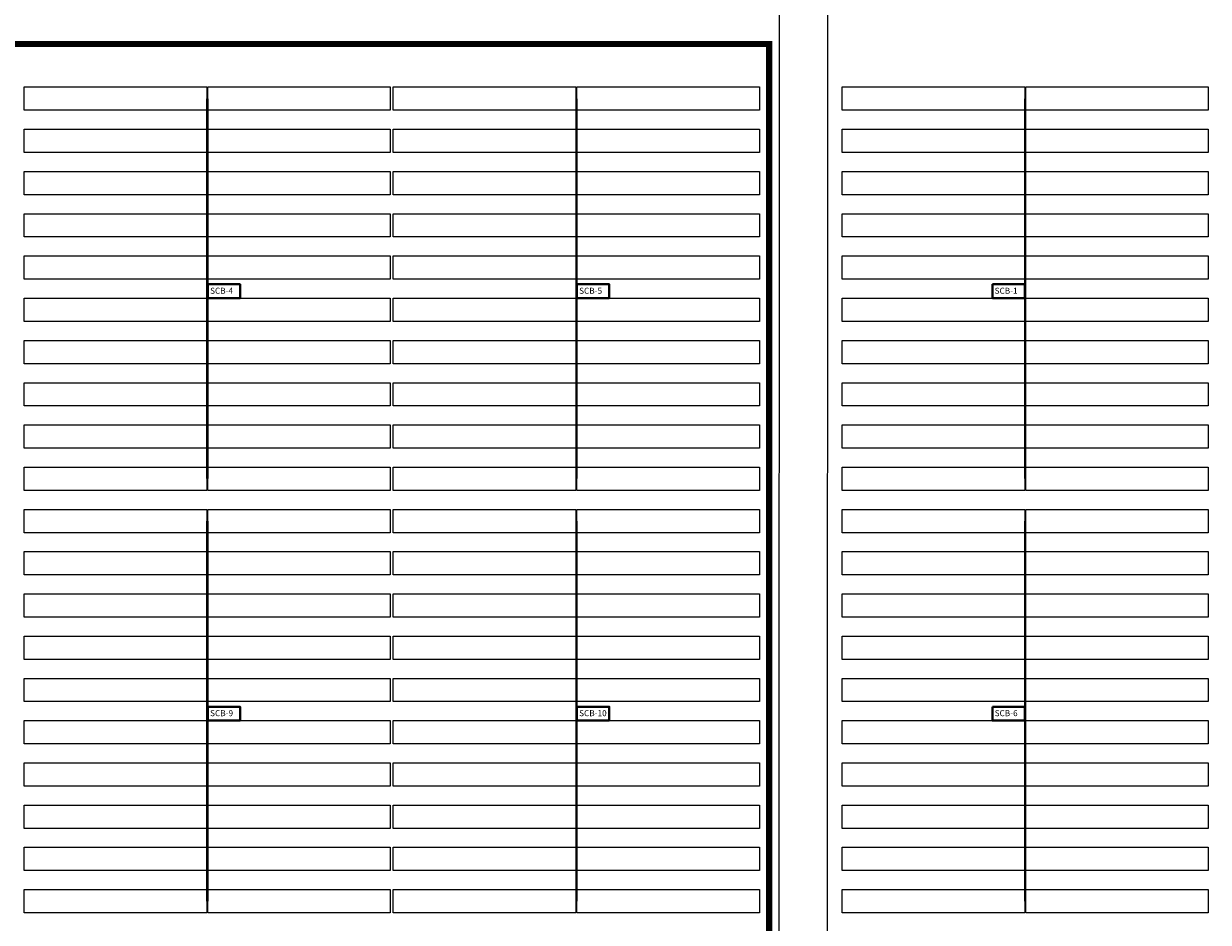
# Model space of a CAD drawing. Header units: inches. Extents: x 727810 to 1461440, y 2714588 to 5435005.
# Tile 60 of 233: x 728201 to 728397, y 2716175 to 2716323. Entities that reach past the tile are written whole.
import ezdxf

# ---------------------------------------------------------------- set-up
doc = ezdxf.new("R2010")
doc.units = ezdxf.units.IN
doc.header["$MEASUREMENT"] = 0
for name, color, linetype in [('Mundra 335', 7, 'Continuous'), ('POLYLINE', 3, 'Continuous'), ('ROAD', 7, 'Continuous'), ('SCB', 7, 'Continuous'), ('tranch', 7, 'Continuous')]:
    doc.layers.add(name, color=color, linetype=linetype)
doc.styles.get("Standard").update_dxf_attribs({"font": 'arial.ttf'})

# ---------------------------------------------------------------- blocks, each defined once
blk = doc.blocks.new('245')
at = {"layer": 'SCB', "lineweight": 40}
for points in [[(727940.22, 2716280.28), (727945.56, 2716280.28), (727945.56, 2716277.98)], [(727945.56, 2716277.98), (727940.22, 2716277.98), (727940.22, 2716280.28)]]:
    blk.add_lwpolyline(points, dxfattribs=at)

msp = doc.modelspace()

# ---------------------------------------------------------------- linework, layer by layer
at = {"layer": 'Mundra 335', "color": 2}
for points in [[(728201.03018, 2716312.97565), (728231.25018, 2716312.97565), (728231.25018, 2716309.11565), (728201.03018, 2716309.11565), (728201.03018, 2716312.97565)], [(728231.45018, 2716312.97565), (728261.67018, 2716312.97565), (728261.67018, 2716309.11565), (728231.45018, 2716309.11565), (728231.45018, 2716312.97565)], [(728262.17018, 2716312.97565), (728292.39018, 2716312.97565), (728292.39018, 2716309.11565), (728262.17018, 2716309.11565), (728262.17018, 2716312.97565)], [(728292.59018, 2716312.97565), (728322.81018, 2716312.97565), (728322.81018, 2716309.11565), (728292.59018, 2716309.11565), (728292.59018, 2716312.97565)], [(728336.55483, 2716312.97565), (728366.77483, 2716312.97565), (728366.77483, 2716309.11565), (728336.55483, 2716309.11565), (728336.55483, 2716312.97565)], [(728366.97483, 2716312.97565), (728397.19483, 2716312.97565), (728397.19483, 2716309.11565), (728366.97483, 2716309.11565), (728366.97483, 2716312.97565)], [(728201.03018, 2716305.97565), (728231.25018, 2716305.97565), (728231.25018, 2716302.11565), (728201.03018, 2716302.11565), (728201.03018, 2716305.97565)], [(728231.45018, 2716305.97565), (728261.67018, 2716305.97565), (728261.67018, 2716302.11565), (728231.45018, 2716302.11565), (728231.45018, 2716305.97565)], [(728262.17018, 2716305.97565), (728292.39018, 2716305.97565), (728292.39018, 2716302.11565), (728262.17018, 2716302.11565), (728262.17018, 2716305.97565)], [(728292.59018, 2716305.97565), (728322.81018, 2716305.97565), (728322.81018, 2716302.11565), (728292.59018, 2716302.11565), (728292.59018, 2716305.97565)], [(728336.55483, 2716305.97565), (728366.77483, 2716305.97565), (728366.77483, 2716302.11565), (728336.55483, 2716302.11565), (728336.55483, 2716305.97565)], [(728366.97483, 2716305.97565), (728397.19483, 2716305.97565), (728397.19483, 2716302.11565), (728366.97483, 2716302.11565), (728366.97483, 2716305.97565)], [(728201.03018, 2716298.97565), (728231.25018, 2716298.97565), (728231.25018, 2716295.11565), (728201.03018, 2716295.11565), (728201.03018, 2716298.97565)], [(728231.45018, 2716298.97565), (728261.67018, 2716298.97565), (728261.67018, 2716295.11565), (728231.45018, 2716295.11565), (728231.45018, 2716298.97565)], [(728262.17018, 2716298.97565), (728292.39018, 2716298.97565), (728292.39018, 2716295.11565), (728262.17018, 2716295.11565), (728262.17018, 2716298.97565)], [(728292.59018, 2716298.97565), (728322.81018, 2716298.97565), (728322.81018, 2716295.11565), (728292.59018, 2716295.11565), (728292.59018, 2716298.97565)], [(728336.55483, 2716298.97565), (728366.77483, 2716298.97565), (728366.77483, 2716295.11565), (728336.55483, 2716295.11565), (728336.55483, 2716298.97565)], [(728366.97483, 2716298.97565), (728397.19483, 2716298.97565), (728397.19483, 2716295.11565), (728366.97483, 2716295.11565), (728366.97483, 2716298.97565)], [(728201.03018, 2716291.97565), (728231.25018, 2716291.97565), (728231.25018, 2716288.11565), (728201.03018, 2716288.11565), (728201.03018, 2716291.97565)], [(728231.45018, 2716291.97565), (728261.67018, 2716291.97565), (728261.67018, 2716288.11565), (728231.45018, 2716288.11565), (728231.45018, 2716291.97565)], [(728262.17018, 2716291.97565), (728292.39018, 2716291.97565), (728292.39018, 2716288.11565), (728262.17018, 2716288.11565), (728262.17018, 2716291.97565)], [(728292.59018, 2716291.97565), (728322.81018, 2716291.97565), (728322.81018, 2716288.11565), (728292.59018, 2716288.11565), (728292.59018, 2716291.97565)], [(728336.55483, 2716291.97565), (728366.77483, 2716291.97565), (728366.77483, 2716288.11565), (728336.55483, 2716288.11565), (728336.55483, 2716291.97565)], [(728366.97483, 2716291.97565), (728397.19483, 2716291.97565), (728397.19483, 2716288.11565), (728366.97483, 2716288.11565), (728366.97483, 2716291.97565)], [(728201.03018, 2716284.97565), (728231.25018, 2716284.97565), (728231.25018, 2716281.11565), (728201.03018, 2716281.11565), (728201.03018, 2716284.97565)], [(728231.45018, 2716284.97565), (728261.67018, 2716284.97565), (728261.67018, 2716281.11565), (728231.45018, 2716281.11565), (728231.45018, 2716284.97565)], [(728262.17018, 2716284.97565), (728292.39018, 2716284.97565), (728292.39018, 2716281.11565), (728262.17018, 2716281.11565), (728262.17018, 2716284.97565)], [(728292.59018, 2716284.97565), (728322.81018, 2716284.97565), (728322.81018, 2716281.11565), (728292.59018, 2716281.11565), (728292.59018, 2716284.97565)], [(728336.55483, 2716284.97565), (728366.77483, 2716284.97565), (728366.77483, 2716281.11565), (728336.55483, 2716281.11565), (728336.55483, 2716284.97565)], [(728366.97483, 2716284.97565), (728397.19483, 2716284.97565), (728397.19483, 2716281.11565), (728366.97483, 2716281.11565), (728366.97483, 2716284.97565)], [(728366.77483, 2716280.27726), (728366.77483, 2716274.11565), (728336.55483, 2716274.11565), (728336.55483, 2716277.97565), (728366.77483, 2716277.97565)], [(728201.03018, 2716277.97565), (728231.25018, 2716277.97565), (728231.25018, 2716274.11565), (728201.03018, 2716274.11565), (728201.03018, 2716277.97565)], [(728231.45018, 2716277.97565), (728261.67018, 2716277.97565), (728261.67018, 2716274.11565), (728231.45018, 2716274.11565), (728231.45018, 2716277.97565)], [(728262.17018, 2716277.97565), (728292.39018, 2716277.97565), (728292.39018, 2716274.11565), (728262.17018, 2716274.11565), (728262.17018, 2716277.97565)], [(728292.59018, 2716277.97565), (728322.81018, 2716277.97565), (728322.81018, 2716274.11565), (728292.59018, 2716274.11565), (728292.59018, 2716277.97565)], [(728366.97483, 2716277.97565), (728397.19483, 2716277.97565), (728397.19483, 2716274.11565), (728366.97483, 2716274.11565), (728366.97483, 2716277.97565)], [(728201.03018, 2716270.97565), (728231.25018, 2716270.97565), (728231.25018, 2716267.11565), (728201.03018, 2716267.11565), (728201.03018, 2716270.97565)], [(728231.45018, 2716270.97565), (728261.67018, 2716270.97565), (728261.67018, 2716267.11565), (728231.45018, 2716267.11565), (728231.45018, 2716270.97565)], [(728262.17018, 2716270.97565), (728292.39018, 2716270.97565), (728292.39018, 2716267.11565), (728262.17018, 2716267.11565), (728262.17018, 2716270.97565)], [(728292.59018, 2716270.97565), (728322.81018, 2716270.97565), (728322.81018, 2716267.11565), (728292.59018, 2716267.11565), (728292.59018, 2716270.97565)], [(728336.55483, 2716270.97565), (728366.77483, 2716270.97565), (728366.77483, 2716267.11565), (728336.55483, 2716267.11565), (728336.55483, 2716270.97565)], [(728366.97483, 2716270.97565), (728397.19483, 2716270.97565), (728397.19483, 2716267.11565), (728366.97483, 2716267.11565), (728366.97483, 2716270.97565)], [(728201.03018, 2716263.97565), (728231.25018, 2716263.97565), (728231.25018, 2716260.11565), (728201.03018, 2716260.11565), (728201.03018, 2716263.97565)], [(728231.45018, 2716263.97565), (728261.67018, 2716263.97565), (728261.67018, 2716260.11565), (728231.45018, 2716260.11565), (728231.45018, 2716263.97565)], [(728262.17018, 2716263.97565), (728292.39018, 2716263.97565), (728292.39018, 2716260.11565), (728262.17018, 2716260.11565), (728262.17018, 2716263.97565)], [(728292.59018, 2716263.97565), (728322.81018, 2716263.97565), (728322.81018, 2716260.11565), (728292.59018, 2716260.11565), (728292.59018, 2716263.97565)], [(728336.55483, 2716263.97565), (728366.77483, 2716263.97565), (728366.77483, 2716260.11565), (728336.55483, 2716260.11565), (728336.55483, 2716263.97565)], [(728366.97483, 2716263.97565), (728397.19483, 2716263.97565), (728397.19483, 2716260.11565), (728366.97483, 2716260.11565), (728366.97483, 2716263.97565)], [(728201.03018, 2716256.97565), (728231.25018, 2716256.97565), (728231.25018, 2716253.11565), (728201.03018, 2716253.11565), (728201.03018, 2716256.97565)], [(728231.45018, 2716256.97565), (728261.67018, 2716256.97565), (728261.67018, 2716253.11565), (728231.45018, 2716253.11565), (728231.45018, 2716256.97565)], [(728262.17018, 2716256.97565), (728292.39018, 2716256.97565), (728292.39018, 2716253.11565), (728262.17018, 2716253.11565), (728262.17018, 2716256.97565)], [(728292.59018, 2716256.97565), (728322.81018, 2716256.97565), (728322.81018, 2716253.11565), (728292.59018, 2716253.11565), (728292.59018, 2716256.97565)], [(728336.55483, 2716256.97565), (728366.77483, 2716256.97565), (728366.77483, 2716253.11565), (728336.55483, 2716253.11565), (728336.55483, 2716256.97565)], [(728366.97483, 2716256.97565), (728397.19483, 2716256.97565), (728397.19483, 2716253.11565), (728366.97483, 2716253.11565), (728366.97483, 2716256.97565)], [(728201.03018, 2716249.97565), (728231.25018, 2716249.97565), (728231.25018, 2716246.11565), (728201.03018, 2716246.11565), (728201.03018, 2716249.97565)], [(728231.45018, 2716249.97565), (728261.67018, 2716249.97565), (728261.67018, 2716246.11565), (728231.45018, 2716246.11565), (728231.45018, 2716249.97565)], [(728262.17018, 2716249.97565), (728292.39018, 2716249.97565), (728292.39018, 2716246.11565), (728262.17018, 2716246.11565), (728262.17018, 2716249.97565)], [(728292.59018, 2716249.97565), (728322.81018, 2716249.97565), (728322.81018, 2716246.11565), (728292.59018, 2716246.11565), (728292.59018, 2716249.97565)], [(728336.55483, 2716249.97565), (728366.77483, 2716249.97565), (728366.77483, 2716246.11565), (728336.55483, 2716246.11565), (728336.55483, 2716249.97565)], [(728366.97483, 2716249.97565), (728397.19483, 2716249.97565), (728397.19483, 2716246.11565), (728366.97483, 2716246.11565), (728366.97483, 2716249.97565)], [(728201.03018, 2716242.97565), (728231.25018, 2716242.97565), (728231.25018, 2716239.11565), (728201.03018, 2716239.11565), (728201.03018, 2716242.97565)], [(728231.45018, 2716242.97565), (728261.67018, 2716242.97565), (728261.67018, 2716239.11565), (728231.45018, 2716239.11565), (728231.45018, 2716242.97565)], [(728262.17018, 2716242.97565), (728292.39018, 2716242.97565), (728292.39018, 2716239.11565), (728262.17018, 2716239.11565), (728262.17018, 2716242.97565)], [(728292.59018, 2716242.97565), (728322.81018, 2716242.97565), (728322.81018, 2716239.11565), (728292.59018, 2716239.11565), (728292.59018, 2716242.97565)], [(728336.55483, 2716242.97565), (728366.77483, 2716242.97565), (728366.77483, 2716239.11565), (728336.55483, 2716239.11565), (728336.55483, 2716242.97565)], [(728366.97483, 2716242.97565), (728397.19483, 2716242.97565), (728397.19483, 2716239.11565), (728366.97483, 2716239.11565), (728366.97483, 2716242.97565)], [(728201.03018, 2716235.97565), (728231.25018, 2716235.97565), (728231.25018, 2716232.11565), (728201.03018, 2716232.11565), (728201.03018, 2716235.97565)], [(728231.45018, 2716235.97565), (728261.67018, 2716235.97565), (728261.67018, 2716232.11565), (728231.45018, 2716232.11565), (728231.45018, 2716235.97565)], [(728262.17018, 2716235.97565), (728292.39018, 2716235.97565), (728292.39018, 2716232.11565), (728262.17018, 2716232.11565), (728262.17018, 2716235.97565)], [(728292.59018, 2716235.97565), (728322.81018, 2716235.97565), (728322.81018, 2716232.11565), (728292.59018, 2716232.11565), (728292.59018, 2716235.97565)], [(728336.55483, 2716235.97565), (728366.77483, 2716235.97565), (728366.77483, 2716232.11565), (728336.55483, 2716232.11565), (728336.55483, 2716235.97565)], [(728366.97483, 2716235.97565), (728397.19483, 2716235.97565), (728397.19483, 2716232.11565), (728366.97483, 2716232.11565), (728366.97483, 2716235.97565)], [(728201.03018, 2716228.97565), (728231.25018, 2716228.97565), (728231.25018, 2716225.11565), (728201.03018, 2716225.11565), (728201.03018, 2716228.97565)], [(728231.45018, 2716228.97565), (728261.67018, 2716228.97565), (728261.67018, 2716225.11565), (728231.45018, 2716225.11565), (728231.45018, 2716228.97565)], [(728262.17018, 2716228.97565), (728292.39018, 2716228.97565), (728292.39018, 2716225.11565), (728262.17018, 2716225.11565), (728262.17018, 2716228.97565)], [(728292.59018, 2716228.97565), (728322.81018, 2716228.97565), (728322.81018, 2716225.11565), (728292.59018, 2716225.11565), (728292.59018, 2716228.97565)], [(728336.55483, 2716228.97565), (728366.77483, 2716228.97565), (728366.77483, 2716225.11565), (728336.55483, 2716225.11565), (728336.55483, 2716228.97565)], [(728366.97483, 2716228.97565), (728397.19483, 2716228.97565), (728397.19483, 2716225.11565), (728366.97483, 2716225.11565), (728366.97483, 2716228.97565)], [(728201.03018, 2716221.97565), (728231.25018, 2716221.97565), (728231.25018, 2716218.11565), (728201.03018, 2716218.11565), (728201.03018, 2716221.97565)], [(728231.45018, 2716221.97565), (728261.67018, 2716221.97565), (728261.67018, 2716218.11565), (728231.45018, 2716218.11565), (728231.45018, 2716221.97565)], [(728262.17018, 2716221.97565), (728292.39018, 2716221.97565), (728292.39018, 2716218.11565), (728262.17018, 2716218.11565), (728262.17018, 2716221.97565)], [(728292.59018, 2716221.97565), (728322.81018, 2716221.97565), (728322.81018, 2716218.11565), (728292.59018, 2716218.11565), (728292.59018, 2716221.97565)], [(728336.55483, 2716221.97565), (728366.77483, 2716221.97565), (728366.77483, 2716218.11565), (728336.55483, 2716218.11565), (728336.55483, 2716221.97565)], [(728366.97483, 2716221.97565), (728397.19483, 2716221.97565), (728397.19483, 2716218.11565), (728366.97483, 2716218.11565), (728366.97483, 2716221.97565)], [(728201.03018, 2716214.97565), (728231.25018, 2716214.97565), (728231.25018, 2716211.11565), (728201.03018, 2716211.11565), (728201.03018, 2716214.97565)], [(728231.45018, 2716214.97565), (728261.67018, 2716214.97565), (728261.67018, 2716211.11565), (728231.45018, 2716211.11565), (728231.45018, 2716214.97565)], [(728262.17018, 2716214.97565), (728292.39018, 2716214.97565), (728292.39018, 2716211.11565), (728262.17018, 2716211.11565), (728262.17018, 2716214.97565)], [(728292.59018, 2716214.97565), (728322.81018, 2716214.97565), (728322.81018, 2716211.11565), (728292.59018, 2716211.11565), (728292.59018, 2716214.97565)], [(728336.55483, 2716214.97565), (728366.77483, 2716214.97565), (728366.77483, 2716211.11565), (728336.55483, 2716211.11565), (728336.55483, 2716214.97565)], [(728366.97483, 2716214.97565), (728397.19483, 2716214.97565), (728397.19483, 2716211.11565), (728366.97483, 2716211.11565), (728366.97483, 2716214.97565)], [(728366.77483, 2716210.27726), (728366.77483, 2716204.11565), (728336.55483, 2716204.11565), (728336.55483, 2716207.97565), (728366.77483, 2716207.97565)], [(728201.03018, 2716207.97565), (728231.25018, 2716207.97565), (728231.25018, 2716204.11565), (728201.03018, 2716204.11565), (728201.03018, 2716207.97565)], [(728231.45018, 2716207.97565), (728261.67018, 2716207.97565), (728261.67018, 2716204.11565), (728231.45018, 2716204.11565), (728231.45018, 2716207.97565)], [(728262.17018, 2716207.97565), (728292.39018, 2716207.97565), (728292.39018, 2716204.11565), (728262.17018, 2716204.11565), (728262.17018, 2716207.97565)], [(728292.59018, 2716207.97565), (728322.81018, 2716207.97565), (728322.81018, 2716204.11565), (728292.59018, 2716204.11565), (728292.59018, 2716207.97565)], [(728366.97483, 2716207.97565), (728397.19483, 2716207.97565), (728397.19483, 2716204.11565), (728366.97483, 2716204.11565), (728366.97483, 2716207.97565)], [(728201.03018, 2716200.97565), (728231.25018, 2716200.97565), (728231.25018, 2716197.11565), (728201.03018, 2716197.11565), (728201.03018, 2716200.97565)], [(728231.45018, 2716200.97565), (728261.67018, 2716200.97565), (728261.67018, 2716197.11565), (728231.45018, 2716197.11565), (728231.45018, 2716200.97565)], [(728262.17018, 2716200.97565), (728292.39018, 2716200.97565), (728292.39018, 2716197.11565), (728262.17018, 2716197.11565), (728262.17018, 2716200.97565)], [(728292.59018, 2716200.97565), (728322.81018, 2716200.97565), (728322.81018, 2716197.11565), (728292.59018, 2716197.11565), (728292.59018, 2716200.97565)], [(728336.55483, 2716200.97565), (728366.77483, 2716200.97565), (728366.77483, 2716197.11565), (728336.55483, 2716197.11565), (728336.55483, 2716200.97565)], [(728366.97483, 2716200.97565), (728397.19483, 2716200.97565), (728397.19483, 2716197.11565), (728366.97483, 2716197.11565), (728366.97483, 2716200.97565)], [(728201.03018, 2716193.97565), (728231.25018, 2716193.97565), (728231.25018, 2716190.11565), (728201.03018, 2716190.11565), (728201.03018, 2716193.97565)], [(728231.45018, 2716193.97565), (728261.67018, 2716193.97565), (728261.67018, 2716190.11565), (728231.45018, 2716190.11565), (728231.45018, 2716193.97565)], [(728262.17018, 2716193.97565), (728292.39018, 2716193.97565), (728292.39018, 2716190.11565), (728262.17018, 2716190.11565), (728262.17018, 2716193.97565)], [(728292.59018, 2716193.97565), (728322.81018, 2716193.97565), (728322.81018, 2716190.11565), (728292.59018, 2716190.11565), (728292.59018, 2716193.97565)], [(728336.55483, 2716193.97565), (728366.77483, 2716193.97565), (728366.77483, 2716190.11565), (728336.55483, 2716190.11565), (728336.55483, 2716193.97565)], [(728366.97483, 2716193.97565), (728397.19483, 2716193.97565), (728397.19483, 2716190.11565), (728366.97483, 2716190.11565), (728366.97483, 2716193.97565)], [(728201.03018, 2716186.97565), (728231.25018, 2716186.97565), (728231.25018, 2716183.11565), (728201.03018, 2716183.11565), (728201.03018, 2716186.97565)], [(728231.45018, 2716186.97565), (728261.67018, 2716186.97565), (728261.67018, 2716183.11565), (728231.45018, 2716183.11565), (728231.45018, 2716186.97565)], [(728262.17018, 2716186.97565), (728292.39018, 2716186.97565), (728292.39018, 2716183.11565), (728262.17018, 2716183.11565), (728262.17018, 2716186.97565)], [(728292.59018, 2716186.97565), (728322.81018, 2716186.97565), (728322.81018, 2716183.11565), (728292.59018, 2716183.11565), (728292.59018, 2716186.97565)], [(728336.55483, 2716186.97565), (728366.77483, 2716186.97565), (728366.77483, 2716183.11565), (728336.55483, 2716183.11565), (728336.55483, 2716186.97565)], [(728366.97483, 2716186.97565), (728397.19483, 2716186.97565), (728397.19483, 2716183.11565), (728366.97483, 2716183.11565), (728366.97483, 2716186.97565)], [(728201.03018, 2716179.97565), (728231.25018, 2716179.97565), (728231.25018, 2716176.11565), (728201.03018, 2716176.11565), (728201.03018, 2716179.97565)], [(728231.45018, 2716179.97565), (728261.67018, 2716179.97565), (728261.67018, 2716176.11565), (728231.45018, 2716176.11565), (728231.45018, 2716179.97565)], [(728262.17018, 2716179.97565), (728292.39018, 2716179.97565), (728292.39018, 2716176.11565), (728262.17018, 2716176.11565), (728262.17018, 2716179.97565)], [(728292.59018, 2716179.97565), (728322.81018, 2716179.97565), (728322.81018, 2716176.11565), (728292.59018, 2716176.11565), (728292.59018, 2716179.97565)], [(728336.55483, 2716179.97565), (728366.77483, 2716179.97565), (728366.77483, 2716176.11565), (728336.55483, 2716176.11565), (728336.55483, 2716179.97565)], [(728366.97483, 2716179.97565), (728397.19483, 2716179.97565), (728397.19483, 2716176.11565), (728366.97483, 2716176.11565), (728366.97483, 2716179.97565)]]:
    msp.add_lwpolyline(points, dxfattribs=at)
at = {"layer": 'POLYLINE', "color": 0, "lineweight": 40, "const_width": 1}
msp.add_lwpolyline([(728014.80322, 2716320.08748), (728324.4368, 2716320.08748), (728324.4368, 2715858.25198), (728012.90729, 2715858.25198)], dxfattribs=at)
at = {"layer": 'ROAD'}
for p, q in [((728326.10412, 2716352.73386), (728325.98528, 2715823.64843)), ((728334.10511, 2716352.50069), (728333.93682, 2715823.65146))]:
    msp.add_line(p, q, dxfattribs=at)
at = {"layer": 'tranch', "const_width": 0.4}
for points in [[(728231.36074, 2716279.12645), (728231.36074, 2716311.04565)], [(728292.50074, 2716279.12645), (728292.50074, 2716311.04565)], [(728366.86427, 2716279.12645), (728366.86427, 2716311.04565)], [(728231.36074, 2716279.12645), (728231.36074, 2716248.04565)], [(728292.50074, 2716279.12645), (728292.50074, 2716248.04565)], [(728366.86427, 2716279.12645), (728366.86427, 2716248.04565)], [(728231.36074, 2716209.12645), (728231.36074, 2716241.04565)], [(728292.50074, 2716209.12645), (728292.50074, 2716241.04565)], [(728366.86427, 2716209.12645), (728366.86427, 2716241.04565)], [(728231.36074, 2716209.12645), (728231.36074, 2716178.04565)], [(728292.50074, 2716209.12645), (728292.50074, 2716178.04565)], [(728366.86427, 2716209.12645), (728366.86427, 2716178.04565)]]:
    msp.add_lwpolyline(points, dxfattribs=at)

# ---------------------------------------------------------------- block references
at = {"layer": 'SCB', "color": 1, "lineweight": 40}
for p in [(291.23101, 0), (291.23101, 0), (352.37101, 0), (352.37101, 0), (421.21572, 0), (421.21572, 0), (291.23101, -70), (291.23101, -70), (352.37101, -70), (352.37101, -70), (421.21572, -70), (421.21572, -70)]:
    msp.add_blockref('245', p, dxfattribs=at)

# ---------------------------------------------------------------- texts
at = {"layer": 'SCB', "color": 7, "lineweight": 40, "char_height": 1, "attachment_point": 1}
for s, insert in [('SCB-4', (728231.8085, 2716279.70676)), ('SCB-4', (728231.8085, 2716279.70676)), ('SCB-5', (728292.9485, 2716279.70676)), ('SCB-5', (728292.9485, 2716279.70676)), ('SCB-1', (728361.79321, 2716279.70676)), ('SCB-1', (728361.79321, 2716279.70676)), ('SCB-9', (728231.8085, 2716209.70676)), ('SCB-9', (728231.8085, 2716209.70676)), ('SCB-10', (728292.9485, 2716209.70676)), ('SCB-10', (728292.9485, 2716209.70676)), ('SCB-6', (728361.79321, 2716209.70676)), ('SCB-6', (728361.79321, 2716209.70676))]:
    msp.add_mtext_dynamic_manual_height_columns(s, width=10.9628712, gutter_width=20.36957, heights=[0], dxfattribs=dict(at, insert=insert))

doc.saveas('drawing.dxf')
